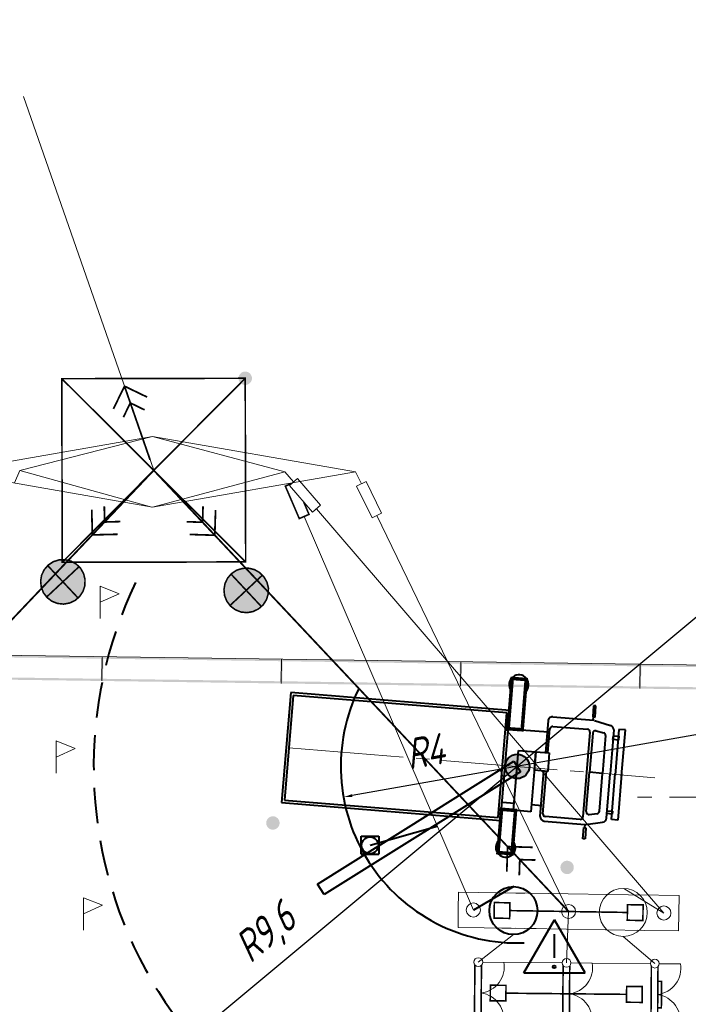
# Model space of a CAD drawing. Header units: millimetres. Extents: x 0 to 594, y 0 to 420.
# Tile 18 of 21: x 215 to 290, y 308 to 420. Entities that reach past the tile are written whole.
import ezdxf

# ---------------------------------------------------------------- set-up
doc = ezdxf.new("R2010")
doc.units = ezdxf.units.MM
for name, pattern in [('K5LT32768', [0]), ('K5LT32769', [0]), ('K5LT_AXLED', [17.5, 13, -1.5, 1.5, -1.5]), ('K5LT_BASIC', [0]), ('K5LT_DASHED', [6, 4, -2]), ('K5LT_DASHED_REINFORCED', [6, 4, -2]), ('K5LT_THIN', [0])]:
    doc.linetypes.add(name, pattern=pattern)
doc.layers.add('Демонтаж', color=7, linetype='Continuous', true_color=0xff6820)
doc.layers.add('ошиновка', color=7, linetype='Continuous', true_color=0xffd700)
doc.layers.add('Системный слой', color=7, linetype='Continuous')
doc.layers.add('съемка', color=7, linetype='Continuous')
doc.styles.add('KDIMTEXTSTYLE', font='txt', dxfattribs={"width": 0.96, "oblique": 15, "height": 5})
doc.dimstyles.new('KDIMSTYLE (0.01)', dxfattribs={"dimtxt": 5, "dimasz": 1, "dimexe": 2, "dimexo": 0, "dimgap": 1, "dimtad": 1, "dimlfac": 200, "dimtxsty": 'KDIMTEXTSTYLE', "dimsah": 1, "dimcen": 0, "dimdle": 1, "dimadec": 0, "dimazin": 0, "dimtfac": 0.667, "dimtmove": 0, "dimatfit": 3, "dimfxl": 0, "dimtvp": 1, "dimtolj": 1, "dimtzin": 0, "dimarcsym": 0})

# ---------------------------------------------------------------- blocks, each defined once
blk = doc.blocks.new('U17')
at = {"layer": 'Системный слой', "linetype": 'K5LT_BASIC', "lineweight": 40}
for p, q in [((248.39, 322.07), (270.65, 336)), ((270.65, 336), (271.4, 334.79)), ((271.4, 334.79), (249.14, 320.87)), ((249.14, 320.87), (248.39, 322.07))]:
    blk.add_line(p, q, dxfattribs=at)
blk = doc.blocks.new('KDIMARROW_01')
at = {"layer": 'Системный слой'}
blk.add_hatch(color=0, dxfattribs=at).paths.add_polyline_path([(0, 0), (-5, 0.66), (-4.5, 0), (-5, -0.66)])
at = {"layer": 'Системный слой', "color": 0, "linetype": 'K5LT_THIN', "lineweight": 18}
for p, q in [((-4.5, 0), (-5, 0.66)), ((-5, 0.66), (0, 0)), ((0, 0), (-5, -0.66)), ((-5, -0.66), (-4.5, 0)), ((0, 0), (-1, 0))]:
    blk.add_line(p, q, dxfattribs=at)
blk = doc.blocks.new('U65')
at = {"layer": 'Системный слой', "linetype": 'K5LT_THIN', "lineweight": 18}
for p, q in [((277.11, 313.14), (279.52, 313.12)), ((277.05, 306.14), (279.46, 306.12))]:
    blk.add_line(p, q, dxfattribs=at)
at = {"layer": 'Системный слой', "linetype": 'K5LT_THIN', "const_width": 0.18}
for points in [[(276.22, 312.82), (276.17, 306.47)], [(276.92, 306.48), (276.97, 312.8)]]:
    blk.add_lwpolyline(points, dxfattribs=at)
at = {"layer": 'Системный слой', "linetype": 'K5LT_THIN', "lineweight": 18}
for centre in [(276.61, 313.14), (276.55, 306.14)]:
    blk.add_circle(centre, 0.5, dxfattribs=at)
for centre, start, end in [((276.56, 312.61), 277.3587, 9.6549), ((276.51, 306.67), 349.3708, 81.6487)]:
    blk.add_arc(centre, 3, start, end, dxfattribs=at)
blk = doc.blocks.new('U66')
at = {"layer": 'Системный слой', "linetype": 'K5LT_THIN', "lineweight": 18}
for p, q in [((287.11, 313.05), (289.52, 313.03)), ((287.05, 306.05), (289.46, 306.03))]:
    blk.add_line(p, q, dxfattribs=at)
at = {"layer": 'Системный слой', "linetype": 'K5LT_THIN', "const_width": 0.18}
for points in [[(286.22, 312.74), (286.17, 306.38)], [(286.92, 306.39), (286.97, 312.71)], [(286.96, 311.05), (287.38, 311.05), (287.35, 308.05), (286.93, 308.05)]]:
    blk.add_lwpolyline(points, dxfattribs=at)
at = {"layer": 'Системный слой', "linetype": 'K5LT_THIN', "lineweight": 18}
for centre in [(286.61, 313.06), (286.55, 306.06)]:
    blk.add_circle(centre, 0.5, dxfattribs=at)
for centre, start, end in [((286.56, 312.53), 277.3587, 9.6549), ((286.51, 306.58), 349.3708, 81.6487)]:
    blk.add_arc(centre, 3, start, end, dxfattribs=at)
blk = doc.blocks.new('U67')
at = {"layer": 'Системный слой', "linetype": 'K5LT_THIN', "lineweight": 18}
for p, q in [((267.11, 313.22), (269.52, 313.2)), ((267.05, 306.23), (269.46, 306.2))]:
    blk.add_line(p, q, dxfattribs=at)
at = {"layer": 'Системный слой', "linetype": 'K5LT_THIN', "const_width": 0.18}
for points in [[(266.22, 312.91), (266.17, 306.55)], [(266.92, 306.57), (266.97, 312.89)]]:
    blk.add_lwpolyline(points, dxfattribs=at)
at = {"layer": 'Системный слой', "linetype": 'K5LT_THIN', "lineweight": 18}
for centre in [(266.61, 313.23), (266.55, 306.23)]:
    blk.add_circle(centre, 0.5, dxfattribs=at)
for centre, start, end in [((266.56, 312.7), 277.3587, 9.6549), ((266.51, 306.76), 349.3708, 81.6487)]:
    blk.add_arc(centre, 3, start, end, dxfattribs=at)
blk = doc.blocks.new('U64')
at = {"layer": 'Системный слой', "linetype": 'K5LT_THIN', "lineweight": 18}
for p, q in [((269.52, 313.2), (276.11, 313.15)), ((279.52, 313.12), (286.11, 313.06)), ((269.46, 306.2), (276.05, 306.15)), ((279.46, 306.12), (286.05, 306.06))]:
    blk.add_line(p, q, dxfattribs=at)
at = {"layer": 'Системный слой'}
for name in ['U67', 'U65', 'U66']:
    blk.add_blockref(name, (0, 0), dxfattribs=at)
blk = doc.blocks.new('U69')
at = {"layer": 'Системный слой', "linetype": 'K5LT_THIN', "lineweight": 18}
for p, q in [((245.23, 367.24), (246.14, 368.02)), ((247.83, 364.2), (245.23, 367.24)), ((246.14, 368.02), (248.74, 364.99)), ((248.74, 364.99), (247.83, 364.2))]:
    blk.add_line(p, q, dxfattribs=at)
blk = doc.blocks.new('U68')
at = {"layer": 'Системный слой', "linetype": 'K5LT_THIN', "lineweight": 18}
blk.add_line((244.7, 368.77), (245.68, 367.63), dxfattribs=at)
at = {"layer": 'Системный слой'}
blk.add_blockref('U69', (0, 0), dxfattribs=at)
blk = doc.blocks.new('U71')
at = {"layer": 'Системный слой', "linetype": 'K5LT_THIN', "lineweight": 18}
for p, q in [((252.82, 367.16), (253.9, 367.68)), ((254.57, 363.56), (252.82, 367.16)), ((253.9, 367.68), (255.65, 364.08)), ((255.65, 364.08), (254.57, 363.56))]:
    blk.add_line(p, q, dxfattribs=at)
blk = doc.blocks.new('U70')
at = {"layer": 'Системный слой', "linetype": 'K5LT_THIN', "lineweight": 18}
blk.add_line((252.7, 368.77), (253.36, 367.42), dxfattribs=at)
at = {"layer": 'Системный слой'}
blk.add_blockref('U71', (0, 0), dxfattribs=at)
blk = doc.blocks.new('U85')
at = {"layer": 'Системный слой', "linetype": 'K5LT_BASIC', "lineweight": 40}
for p, q in [((245.35, 343.76), (244.32, 331.31)), ((270.17, 341.74), (245.35, 343.76)), ((245.62, 343.44), (244.64, 331.58)), ((269.84, 341.46), (245.62, 343.44)), ((268.86, 329.6), (269.84, 341.46)), ((269.14, 329.28), (270.17, 341.74)), ((279.68, 342.27), (279.58, 341.01)), ((279.94, 342.25), (279.68, 342.27)), ((279.84, 340.99), (279.94, 342.25)), ((274.52, 340.56), (274.22, 336.97)), ((275.06, 341.01), (279.65, 340.64)), ((279.58, 341.01), (279.84, 340.99)), ((279.64, 340.64), (279.67, 341)), ((279.76, 340.62), (281.6, 340.05)), ((270, 339.67), (274.52, 339.31)), ((270.86, 339.6), (271.44, 339.56)), ((274.5, 336.95), (274.73, 339.66)), ((275.05, 339.93), (278.99, 339.61)), ((279.26, 339.29), (278.46, 329.67)), ((279.58, 339.18), (279.22, 334.73)), ((279.96, 339.44), (280.82, 339.21)), ((281.95, 339.53), (281.54, 334.54)), ((282.54, 339.6), (282.11, 334.4)), ((283.27, 339.54), (282.54, 339.6)), ((282.84, 334.34), (283.27, 339.54)), ((281.04, 338.89), (280.68, 334.61)), ((281.87, 338.43), (281.91, 338.86)), ((282.48, 338.38), (281.87, 338.43)), ((281.91, 338.86), (282.52, 338.81)), ((282.52, 338.81), (282.48, 338.38)), ((270.61, 330.43), (271.17, 337.22)), ((271.17, 337.22), (273.13, 337.06)), ((273.13, 337.06), (272.57, 330.27)), ((272.96, 334.96), (273.13, 337.06)), ((273.13, 337.06), (274.65, 336.94)), ((274.65, 336.94), (274.48, 334.84)), ((274.48, 334.84), (272.96, 334.96)), ((273.62, 329.73), (274.05, 334.87)), ((273.93, 330.04), (274.33, 334.85)), ((278.84, 330.28), (279.22, 334.73)), ((280.68, 334.61), (279.22, 334.73)), ((280.33, 330.32), (280.68, 334.61)), ((281.12, 329.54), (281.54, 334.54)), ((281.7, 329.38), (282.13, 334.58)), ((282.85, 334.52), (282.42, 329.32)), ((282.84, 334.34), (282.84, 334.34)), ((282.85, 334.52), (282.85, 334.52)), ((244.64, 331.58), (268.86, 329.6)), ((269.3, 331.34), (270.75, 331.22)), ((244.32, 331.31), (269.14, 329.28)), ((272.57, 330.27), (270.61, 330.43)), ((272.64, 331.07), (273.8, 330.96)), ((281.18, 330.05), (281.2, 330.37)), ((281.2, 330.37), (281.81, 330.32)), ((281.81, 330.32), (281.79, 330)), ((274.08, 329.2), (278.68, 328.82)), ((278.14, 329.39), (274.2, 329.71)), ((278.78, 328.83), (280.69, 329.08)), ((279.17, 329.95), (280.06, 330.05)), ((281.79, 330), (281.18, 330.05)), ((282.42, 329.32), (281.7, 329.38)), ((278.45, 327.21), (278.55, 328.47)), ((278.55, 328.47), (278.81, 328.44)), ((278.68, 328.82), (278.65, 328.46)), ((278.81, 328.44), (278.71, 327.18)), ((278.71, 327.18), (278.45, 327.21))]:
    blk.add_line(p, q, dxfattribs=at)
for centre, radius, start, end in [((275.01, 340.51), 0.5, 85.3292, 175.3292), ((279.6, 340.14), 0.5, 72.9901, 85.3292), ((279.61, 340.14), 0.5, 72.9901, 85.3292), ((275.03, 339.63), 0.3, 85.3292, 175.3292), ((278.96, 339.31), 0.3, 355.3292, 85.3292), ((279.88, 339.15), 0.3, 74.6689, 175.429), ((280.74, 338.92), 0.3, 355.3096, 74.6689), ((281.45, 339.57), 0.5, 355.2942, 72.9901), ((279.14, 330.25), 0.3, 175.2295, 275.9896), ((280.03, 330.34), 0.3, 275.9896, 355.3488), ((274.12, 329.7), 0.5, 175.3292, 265.3292), ((274.23, 330.01), 0.3, 175.3292, 265.3292), ((278.17, 329.69), 0.3, 265.3292, 355.3292), ((280.63, 329.58), 0.5, 277.6683, 355.3643), ((278.72, 329.32), 0.5, 265.3292, 277.6683)]:
    blk.add_arc(centre, radius, start, end, dxfattribs=at)
blk = doc.blocks.new('U84')
at = {"layer": 'Системный слой', "linetype": 'K5LT_AXLED', "lineweight": 18}
blk.add_line((245.13, 337.51), (286.6, 334.12), dxfattribs=at)
at = {"layer": 'Системный слой', "linetype": 'K5LT_BASIC', "const_width": 0.4}
for points in [[(272.04, 345.24), (270.45, 345.37), (269.99, 339.67), (271.58, 339.55)], [(270.43, 325.51), (268.84, 325.64), (269.24, 330.54), (270.83, 330.41)]]:
    blk.add_lwpolyline(points, close=True, dxfattribs=at)
at = {"layer": 'Системный слой', "linetype": 'K5LT_BASIC', "lineweight": 40}
for centre, start, end in [((271.21, 344.66), 310.1041, 218.5781), ((269.7, 326.22), 132.0804, 40.5544)]:
    blk.add_arc(centre, 1.11, start, end, dxfattribs=at)
at = {"layer": 'Системный слой'}
blk.add_blockref('U85', (0, 0), dxfattribs=at)
blk = doc.blocks.new('U87')
at = {"layer": 'Системный слой', "linetype": 'K5LT_THIN', "lineweight": 18}
for p, q in [((223.78, 352.16), (223.78, 355.81)), ((223.78, 355.81), (225.92, 354.97)), ((225.92, 354.97), (223.78, 353.99))]:
    blk.add_line(p, q, dxfattribs=at)
blk = doc.blocks.new('U88')
at = {"layer": 'Системный слой', "linetype": 'K5LT_THIN', "lineweight": 18}
for p, q in [((218.78, 334.63), (218.78, 338.28)), ((218.78, 338.28), (220.92, 337.44)), ((220.92, 337.44), (218.78, 336.46))]:
    blk.add_line(p, q, dxfattribs=at)
blk = doc.blocks.new('U89')
at = {"layer": 'Системный слой', "linetype": 'K5LT_THIN', "lineweight": 18}
for p, q in [((221.89, 316.85), (221.89, 320.51)), ((221.89, 320.51), (224.03, 319.67)), ((224.03, 319.67), (221.89, 318.68))]:
    blk.add_line(p, q, dxfattribs=at)
blk = doc.blocks.new('U115')
at = {"layer": 'Системный слой', "linetype": 'K5LT_BASIC', "lineweight": 40}
for p, q in [((271.77, 312), (275.24, 318)), ((278.7, 312), (275.24, 318)), ((271.77, 312), (278.7, 312))]:
    blk.add_line(p, q, dxfattribs=at)
blk = doc.blocks.new('U114')
at = {"layer": 'Системный слой', "linetype": 'K5LT_BASIC', "lineweight": 40}
blk.add_line((275.21, 316.4), (275.21, 313.73), dxfattribs=at)
blk.add_circle((275.21, 312.7), 0.155, dxfattribs=at)
at = {"layer": 'Системный слой'}
blk.add_blockref('U115', (0, 0), dxfattribs=at)
blk = doc.blocks.new('U181')
at = {"layer": 'съемка'}
blk.add_hatch(color=256, dxfattribs=at).paths.add_polyline_path([(241.07, 355.32), (241.07, 355.4), (241.06, 355.48), (241.04, 355.55), (241.02, 355.63), (240.99, 355.7), (240.95, 355.76), (240.9, 355.83), (240.85, 355.89), (240.79, 355.94), (240.73, 355.98), (240.66, 356.02), (240.59, 356.05), (240.51, 356.08), (240.44, 356.09), (240.36, 356.1), (240.28, 356.1), (240.21, 356.1), (240.13, 356.08), (240.06, 356.06), (239.98, 356.03), (239.92, 355.99), (239.85, 355.95), (239.79, 355.9), (239.74, 355.84), (239.69, 355.78), (239.65, 355.71), (239.62, 355.64), (239.59, 355.57), (239.57, 355.49), (239.56, 355.42), (239.56, 355.37), (239.56, 355.3), (239.57, 355.22), (239.59, 355.14), (239.61, 355.07), (239.64, 355), (239.68, 354.93), (239.73, 354.87), (239.78, 354.81), (239.84, 354.76), (239.9, 354.71), (239.97, 354.67), (240.04, 354.64), (240.11, 354.62), (240.19, 354.6), (240.27, 354.59), (240.35, 354.59), (240.42, 354.6), (240.5, 354.61), (240.57, 354.64), (240.65, 354.67), (240.71, 354.7), (240.78, 354.75), (240.84, 354.8), (240.89, 354.86), (240.94, 354.92), (240.98, 354.98), (241.01, 355.05), (241.04, 355.13), (241.06, 355.2), (241.07, 355.28)])
blk = doc.blocks.new('U182')
at = {"layer": 'съемка'}
blk.add_hatch(color=256, dxfattribs=at).paths.add_polyline_path([(277.43, 323.93), (277.43, 324.01), (277.42, 324.09), (277.4, 324.16), (277.38, 324.24), (277.34, 324.31), (277.3, 324.37), (277.26, 324.44), (277.21, 324.49), (277.15, 324.55), (277.09, 324.59), (277.02, 324.63), (276.95, 324.66), (276.87, 324.69), (276.8, 324.7), (276.72, 324.71), (276.64, 324.71), (276.56, 324.71), (276.49, 324.69), (276.41, 324.67), (276.34, 324.64), (276.27, 324.6), (276.21, 324.56), (276.15, 324.5), (276.1, 324.45), (276.05, 324.39), (276.01, 324.32), (275.97, 324.25), (275.95, 324.18), (275.93, 324.1), (275.92, 324.02), (275.92, 323.98), (275.92, 323.9), (275.93, 323.83), (275.94, 323.75), (275.97, 323.68), (276, 323.61), (276.04, 323.54), (276.09, 323.48), (276.14, 323.42), (276.2, 323.37), (276.26, 323.32), (276.33, 323.28), (276.4, 323.25), (276.47, 323.23), (276.55, 323.21), (276.63, 323.2), (276.7, 323.2), (276.78, 323.21), (276.86, 323.22), (276.93, 323.24), (277, 323.27), (277.07, 323.31), (277.14, 323.36), (277.19, 323.41), (277.25, 323.46), (277.3, 323.53), (277.34, 323.59), (277.37, 323.66), (277.4, 323.73), (277.42, 323.81), (277.43, 323.89)])
blk = doc.blocks.new('U184')
at = {"layer": 'съемка'}
blk.add_hatch(color=256, dxfattribs=at).paths.add_polyline_path([(220.3, 356.29), (220.29, 356.36), (220.28, 356.44), (220.27, 356.52), (220.24, 356.59), (220.21, 356.66), (220.17, 356.73), (220.12, 356.79), (220.07, 356.85), (220.01, 356.9), (219.95, 356.95), (219.88, 356.99), (219.81, 357.02), (219.74, 357.04), (219.66, 357.06), (219.59, 357.07), (219.51, 357.07), (219.43, 357.06), (219.35, 357.05), (219.28, 357.02), (219.21, 356.99), (219.14, 356.96), (219.08, 356.91), (219.02, 356.86), (218.96, 356.8), (218.92, 356.74), (218.87, 356.68), (218.84, 356.61), (218.81, 356.53), (218.8, 356.46), (218.78, 356.38), (218.78, 356.34), (218.78, 356.26), (218.79, 356.18), (218.81, 356.11), (218.83, 356.03), (218.87, 355.96), (218.91, 355.89), (218.95, 355.83), (219, 355.77), (219.06, 355.72), (219.13, 355.68), (219.19, 355.64), (219.26, 355.61), (219.34, 355.58), (219.41, 355.56), (219.49, 355.56), (219.57, 355.55), (219.65, 355.56), (219.72, 355.58), (219.8, 355.6), (219.87, 355.63), (219.94, 355.67), (220, 355.71), (220.06, 355.76), (220.11, 355.82), (220.16, 355.88), (220.2, 355.95), (220.24, 356.02), (220.26, 356.09), (220.28, 356.17), (220.29, 356.24)])
blk = doc.blocks.new('U186')
at = {"layer": 'съемка'}
blk.add_hatch(color=256, dxfattribs=at).paths.add_polyline_path([(240.96, 379.35), (240.96, 379.43), (240.95, 379.5), (240.93, 379.58), (240.91, 379.65), (240.87, 379.72), (240.83, 379.79), (240.79, 379.85), (240.74, 379.91), (240.68, 379.96), (240.61, 380.01), (240.55, 380.05), (240.48, 380.08), (240.4, 380.1), (240.33, 380.12), (240.25, 380.13), (240.17, 380.13), (240.09, 380.12), (240.02, 380.11), (239.94, 380.09), (239.87, 380.06), (239.8, 380.02), (239.74, 379.97), (239.68, 379.92), (239.63, 379.87), (239.58, 379.8), (239.54, 379.74), (239.5, 379.67), (239.48, 379.6), (239.46, 379.52), (239.45, 379.44), (239.45, 379.4), (239.45, 379.32), (239.46, 379.24), (239.47, 379.17), (239.5, 379.09), (239.53, 379.02), (239.57, 378.96), (239.62, 378.89), (239.67, 378.84), (239.73, 378.78), (239.79, 378.74), (239.86, 378.7), (239.93, 378.67), (240, 378.64), (240.08, 378.63), (240.16, 378.62), (240.23, 378.62), (240.31, 378.62), (240.39, 378.64), (240.46, 378.66), (240.53, 378.69), (240.6, 378.73), (240.67, 378.77), (240.72, 378.82), (240.78, 378.88), (240.83, 378.94), (240.87, 379.01), (240.9, 379.08), (240.93, 379.15), (240.95, 379.23), (240.96, 379.3)])
blk = doc.blocks.new('U187')
at = {"layer": 'съемка'}
blk.add_hatch(color=256, dxfattribs=at).paths.add_polyline_path([(244.09, 328.96), (244.09, 329.04), (244.08, 329.12), (244.07, 329.2), (244.04, 329.27), (244.01, 329.34), (243.97, 329.41), (243.92, 329.47), (243.87, 329.53), (243.81, 329.58), (243.75, 329.62), (243.68, 329.66), (243.61, 329.7), (243.54, 329.72), (243.46, 329.74), (243.38, 329.75), (243.31, 329.75), (243.23, 329.74), (243.15, 329.72), (243.08, 329.7), (243.01, 329.67), (242.94, 329.63), (242.87, 329.59), (242.82, 329.54), (242.76, 329.48), (242.71, 329.42), (242.67, 329.35), (242.64, 329.28), (242.61, 329.21), (242.59, 329.14), (242.58, 329.06), (242.58, 329.01), (242.58, 328.94), (242.59, 328.86), (242.61, 328.78), (242.63, 328.71), (242.67, 328.64), (242.71, 328.57), (242.75, 328.51), (242.8, 328.45), (242.86, 328.4), (242.92, 328.35), (242.99, 328.32), (243.06, 328.28), (243.14, 328.26), (243.21, 328.24), (243.29, 328.23), (243.37, 328.23), (243.45, 328.24), (243.52, 328.26), (243.6, 328.28), (243.67, 328.31), (243.74, 328.35), (243.8, 328.39), (243.86, 328.44), (243.91, 328.5), (243.96, 328.56), (244, 328.63), (244.03, 328.7), (244.06, 328.77), (244.08, 328.84), (244.09, 328.92)])
blk = doc.blocks.new('U193')
at = {"layer": 'съемка', "linetype": 'K5LT32769', "const_width": 0.2}
for points in [[(226.52, 378.48), (225.27, 375.91)], [(229.09, 377.24), (226.52, 378.48)], [(229.42, 370.14), (226.52, 378.48)], [(226.4, 374.97), (227.18, 376.58)], [(227.18, 376.58), (228.79, 375.8)]]:
    blk.add_lwpolyline(points, dxfattribs=at)
blk = doc.blocks.new('U194')
at = {"layer": 'съемка', "linetype": 'K5LT32769', "const_width": 0.2}
for points in [[(269.84, 323.46), (269.92, 326.31)], [(269.92, 326.31), (272.78, 326.23)], [(275.98, 319.88), (269.92, 326.31)], [(271.31, 324.84), (271.25, 323.06)], [(273.09, 324.79), (271.31, 324.84)]]:
    blk.add_lwpolyline(points, dxfattribs=at)
blk = doc.blocks.new('U195')
at = {"layer": 'съемка', "linetype": 'K5LT32769', "const_width": 0.2}
for points in [[(228.97, 368.03), (222.88, 361.63)], [(224.23, 364.88), (224.27, 363.09)], [(222.88, 361.63), (222.81, 364.48)], [(224.27, 363.09), (226.06, 363.14)], [(225.74, 361.7), (222.88, 361.63)]]:
    blk.add_lwpolyline(points, dxfattribs=at)
blk = doc.blocks.new('U196')
at = {"layer": 'съемка', "linetype": 'K5LT32769', "const_width": 0.2}
for points in [[(230.7, 368.03), (236.75, 361.59)], [(235.42, 364.85), (235.37, 363.06)], [(236.75, 361.59), (236.84, 364.45)], [(235.37, 363.06), (233.58, 363.12)], [(233.9, 361.68), (236.75, 361.59)]]:
    blk.add_lwpolyline(points, dxfattribs=at)
blk = doc.blocks.new('U222')
at = {"layer": 'съемка'}
for points in [[(217.83, 358.14), (217.81, 358.15), (217.4, 357.65), (217.12, 357.05), (217.02, 356.4), (217.08, 355.74), (217.31, 355.12), (217.69, 354.59), (217.71, 354.6), (219.54, 356.31)], [(217.81, 358.15), (217.83, 358.14), (219.54, 356.31), (221.36, 358.02), (221.38, 358.04), (220.58, 358.61), (219.62, 358.83), (218.65, 358.67)], [(219.54, 356.31), (221.25, 354.49), (221.26, 354.47), (221.84, 355.27), (222.06, 356.23), (221.9, 357.2), (221.38, 358.04), (221.36, 358.02)], [(219.54, 356.31), (217.71, 354.6), (217.69, 354.59), (218.5, 354.01), (219.45, 353.79), (220.43, 353.95), (221.26, 354.47), (221.25, 354.49)]]:
    blk.add_hatch(color=256, dxfattribs=at).paths.add_polyline_path(points)
at = {"layer": 'съемка', "linetype": 'K5LT32768', "const_width": 0.18}
blk.add_lwpolyline([(217.02, 356.4), (217.13, 357.07), (217.43, 357.69), (217.88, 358.21), (218.45, 358.59), (219.11, 358.8), (219.79, 358.82), (220.46, 358.66), (221.06, 358.32), (221.55, 357.84), (221.89, 357.24), (222.05, 356.57), (222.03, 355.88), (221.82, 355.23), (221.44, 354.65), (220.92, 354.2), (220.3, 353.91), (219.63, 353.79), (218.94, 353.86), (218.3, 354.11), (217.76, 354.52), (217.34, 355.07), (217.09, 355.71)], close=True, dxfattribs=at)
for points in [[(217.71, 354.6), (221.36, 358.02)], [(217.83, 358.14), (217.81, 358.15)], [(221.25, 354.49), (217.83, 358.14)], [(221.36, 358.02), (221.38, 358.04)], [(217.71, 354.6), (217.69, 354.59)], [(221.25, 354.49), (221.26, 354.47)]]:
    blk.add_lwpolyline(points, dxfattribs=at)
blk = doc.blocks.new('U223')
at = {"layer": 'съемка'}
for points in [[(238.61, 357.17), (238.59, 357.19), (238.17, 356.68), (237.9, 356.08), (237.79, 355.43), (237.86, 354.78), (238.09, 354.16), (238.47, 353.62), (238.49, 353.64), (240.31, 355.35)], [(238.59, 357.19), (238.61, 357.17), (240.31, 355.35), (242.14, 357.06), (242.16, 357.07), (241.36, 357.65), (240.4, 357.87), (239.43, 357.71)], [(240.31, 355.35), (242.02, 353.52), (242.04, 353.5), (242.61, 354.31), (242.84, 355.26), (242.68, 356.24), (242.16, 357.07), (242.14, 357.06)], [(240.31, 355.35), (238.49, 353.64), (238.47, 353.62), (239.27, 353.05), (240.23, 352.82), (241.2, 352.98), (242.04, 353.5), (242.02, 353.52)]]:
    blk.add_hatch(color=256, dxfattribs=at).paths.add_polyline_path(points)
at = {"layer": 'съемка', "linetype": 'K5LT32768', "const_width": 0.18}
blk.add_lwpolyline([(237.79, 355.43), (237.91, 356.11), (238.2, 356.73), (238.65, 357.25), (239.23, 357.63), (239.88, 357.83), (240.57, 357.86), (241.24, 357.7), (241.84, 357.36), (242.32, 356.87), (242.66, 356.28), (242.83, 355.61), (242.8, 354.92), (242.6, 354.27), (242.22, 353.69), (241.7, 353.24), (241.08, 352.94), (240.4, 352.82), (239.72, 352.89), (239.08, 353.15), (238.53, 353.56), (238.12, 354.11), (237.86, 354.75)], close=True, dxfattribs=at)
for points in [[(238.49, 353.64), (242.14, 357.06)], [(238.61, 357.17), (238.59, 357.19)], [(242.02, 353.52), (238.61, 357.17)], [(242.14, 357.06), (242.16, 357.07)], [(238.49, 353.64), (238.47, 353.62)], [(242.02, 353.52), (242.04, 353.5)]]:
    blk.add_lwpolyline(points, dxfattribs=at)

msp = doc.modelspace()

# ---------------------------------------------------------------- hatches: boundary and pattern name
at = {"layer": 'Системный слой'}
msp.add_hatch(color=256, dxfattribs=at).paths.add_polyline_path([(272.400229, 335.3947), (272.39623, 335.499562), (272.384258, 335.603816), (272.364381, 335.706854), (272.336716, 335.80808), (272.301422, 335.906905), (272.258704, 336.002755), (272.208812, 336.095074), (272.152034, 336.183326), (272.088701, 336.266998), (272.01918, 336.345603), (271.943874, 336.418686), (271.863222, 336.485822), (271.777691, 336.546622), (271.687779, 336.600731), (271.594007, 336.647837), (271.496921, 336.687664), (271.397083, 336.719983), (271.295074, 336.744605), (271.191487, 336.761387), (271.086922, 336.770232), (270.981987, 336.771089), (270.877292, 336.763952), (270.773444, 336.748863), (270.671047, 336.72591), (270.570695, 336.695225), (270.472971, 336.656988), (270.378443, 336.611419), (270.287659, 336.558785), (270.201147, 336.49939), (270.11941, 336.433579), (270.042922, 336.361735), (269.972126, 336.284275), (269.907436, 336.201648), (269.849225, 336.114335), (269.797832, 336.022843), (269.753556, 335.927703), (269.716653, 335.829467), (269.687339, 335.728706), (269.665783, 335.626006), (269.65211, 335.521962), (269.6464, 335.417179), (269.648686, 335.312266), (269.658955, 335.207831), (269.677147, 335.104482), (269.703157, 335.002818), (269.736833, 334.90343), (269.77798, 334.806895), (269.826358, 334.713774), (269.881688, 334.624607), (269.943647, 334.539913), (270.011876, 334.460183), (270.085978, 334.38588), (270.165524, 334.317436), (270.25005, 334.255249), (270.339067, 334.199679), (270.432057, 334.151049), (270.528481, 334.109641), (270.627778, 334.075697), (270.729371, 334.049413), (270.832671, 334.030942), (270.937077, 334.020391), (271.041984, 334.017822), (271.146782, 334.023249), (271.250863, 334.036641), (271.353621, 334.057919), (271.45446, 334.086962), (271.552795, 334.123599), (271.648055, 334.167618), (271.739685, 334.218764), (271.827155, 334.276738), (271.909956, 334.341206), (271.987607, 334.411792), (272.059657, 334.488086), (272.125688, 334.569646), (272.185317, 334.655997), (272.238196, 334.746638), (272.28402, 334.841042), (272.322521, 334.938663), (272.353476, 335.038931), (272.376706, 335.141266), (272.392075, 335.245073), (272.399495, 335.349749)])
at = {"layer": 'съемка'}
for points in [[(211.286067, 345.252517), (218.494801, 345.152798), (223.833406, 345.078949), (223.836936, 345.331337), (218.49823, 345.405189), (211.289549, 345.504909), (203.770312, 345.608926), (203.801739, 347.880636), (211.320975, 347.776617), (218.529707, 347.676898), (223.868365, 347.603047), (223.871845, 347.855436), (218.533187, 347.929287), (211.324505, 348.029007), (203.679051, 348.134789), (203.677285, 348.008572), (203.551115, 348.010336), (203.516209, 345.486236), (203.642377, 345.484472), (203.640661, 345.35825)], [(239.913415, 347.381088), (239.913667, 347.38108), (244.187861, 347.319788), (244.191492, 347.572175), (239.917298, 347.633464), (239.916945, 347.633476), (239.91659, 347.633437), (238.85215, 347.648167), (231.643469, 347.747887), (223.998012, 347.853672), (223.996298, 347.727501), (223.870079, 347.729216), (223.83517, 345.205116), (223.961392, 345.203401), (223.959627, 345.077183), (231.605081, 344.971398), (238.813765, 344.871678), (239.877852, 344.85696), (244.151692, 344.79568), (244.155325, 345.048117), (239.881382, 345.109347), (238.817244, 345.124067), (231.60856, 345.223787), (224.089327, 345.327807), (224.120753, 347.599517), (231.639987, 347.495498), (238.848671, 347.395778), (239.913111, 347.381048)], [(251.92329, 344.684295), (259.131901, 344.58094), (264.470521, 344.504413), (264.474152, 344.7568), (259.135535, 344.833324), (251.926871, 344.936681), (244.407712, 345.044486), (244.440248, 347.316157), (251.959459, 347.208403), (259.168123, 347.105046), (264.50669, 347.028522), (264.510321, 347.280908), (259.171704, 347.357432), (251.96309, 347.460787), (244.317661, 347.57036), (244.315896, 347.44419), (244.189678, 347.446007), (244.153509, 344.921898), (244.279677, 344.920084), (244.277862, 344.793915)], [(272.242119, 344.393026), (279.45073, 344.289674), (284.78935, 344.213147), (284.792981, 344.465531), (279.454361, 344.542058), (272.24575, 344.645413), (264.726538, 344.753217), (264.759125, 347.024889), (272.278286, 346.917084), (279.48695, 346.81378), (284.825568, 346.737203), (284.82915, 346.98964), (279.490583, 347.066165), (272.281917, 347.16947), (264.63654, 347.27909), (264.634724, 347.152873), (264.508505, 347.15469), (264.472338, 344.630632), (264.598556, 344.628816), (264.596737, 344.502597)], [(292.560945, 344.10176), (299.76961, 343.998406), (305.108227, 343.921879), (305.111807, 344.174265), (299.77319, 344.250792), (292.564576, 344.354144), (285.045365, 344.461901), (285.077954, 346.733623), (292.597115, 346.625817), (299.805777, 346.522464), (305.144394, 346.445937), (305.148028, 346.698321), (299.809408, 346.774848), (292.600746, 346.878202), (284.955369, 346.987823), (284.95355, 346.861607), (284.827384, 346.863422), (284.791166, 344.339366), (284.917383, 344.33755), (284.915566, 344.211331)]]:
    msp.add_hatch(color=256, dxfattribs=at).paths.add_polyline_path(points)

# ---------------------------------------------------------------- linework, layer by layer
at = {"layer": 'Демонтаж', "linetype": 'K5LT_BASIC', "lineweight": 40}
for p, q in [((253.338969, 327.479181), (255.338968, 327.480944)), ((253.338987, 327.459181), (253.338969, 327.479181)), ((253.340749, 325.459181), (253.338986, 327.459181)), ((255.338968, 327.480944), (255.338999, 327.445945)), ((255.338986, 327.460943), (255.340766, 325.440945)), ((255.340388, 325.869259), (255.340516, 325.724614)), ((253.340749, 325.459183), (253.340767, 325.439182)), ((253.340767, 325.439182), (255.340766, 325.440945)), ((255.340592, 325.637538), (255.340741, 325.468562)), ((255.340741, 325.468562), (255.340735, 325.475943))]:
    msp.add_line(p, q, dxfattribs=at)
for centre, radius in [((254.339867, 326.460062), 0.95), ((270.591923, 319.058784), 2.72)]:
    msp.add_circle(centre, radius, dxfattribs=at)
at = {"layer": 'ошиновка', "linetype": 'K5LT_THIN', "lineweight": 18}
for p, q in [((266.047683, 319.130572), (246.876785, 363.714398)), ((287.634603, 318.789554), (248.287952, 364.594994)), ((276.841143, 318.960063), (255.109219, 363.820811)), ((283.083333, 321.581792), (287.634603, 318.789554)), ((276.606269, 313.142485), (276.841143, 318.960063)), ((266.606644, 313.22911), (270.591923, 316.338784)), ((286.605893, 313.055859), (283.04037, 316.142131))]:
    msp.add_line(p, q, dxfattribs=at)
at = {"layer": 'ошиновка', "linetype": 'K5LT_BASIC', "lineweight": 40}
for p, q in [((254.339867, 326.460062), (261.964222, 328.627064)), ((270.634886, 321.778445), (266.047683, 319.130572))]:
    msp.add_line(p, q, dxfattribs=at)
at = {"layer": 'Системный слой', "linetype": 'K5LT_THIN', "lineweight": 18}
for p, q in [((219.417968, 379.326318), (240.202467, 379.374785)), ((240.250982, 358.570868), (219.417968, 379.326318)), ((240.202467, 379.374785), (219.466479, 358.522401)), ((206.704146, 368.767084), (229.704146, 372.767084)), ((229.704146, 372.767084), (214.665466, 368.915058)), ((229.704146, 372.767084), (252.704146, 368.767084)), ((229.704146, 372.767084), (244.704146, 368.767084)), ((229.704146, 364.767084), (206.704146, 368.767084)), ((214.665466, 368.915058), (214.075435, 367.535978)), ((229.62533, 364.767473), (214.665466, 368.915058)), ((252.704146, 368.767084), (229.704146, 364.767084)), ((229.704146, 364.767084), (244.704146, 368.767084)), ((369.842534, 345.771987), (111.69175, 349.408345)), ((223.998012, 347.854728), (223.958902, 345.078249)), ((244.317661, 347.571416), (244.278551, 344.794961)), ((264.63654, 347.280145), (264.59743, 344.503643)), ((284.955369, 346.988879), (284.916258, 344.212377)), ((264.342702, 319.157506), (264.374289, 321.156972)), ((264.374289, 321.156972), (268.985425, 321.084127)), ((268.864323, 321.086041), (272.261593, 321.032372)), ((270.848482, 321.054696), (271.890819, 321.03823)), ((272.261593, 321.032372), (285.884742, 320.817162)), ((284.71004, 320.835719), (289.37117, 320.762085)), ((289.37117, 320.762085), (289.339584, 318.76262)), ((264.342702, 319.157506), (264.311116, 317.15804)), ((289.307997, 316.763154), (289.339584, 318.76262)), ((264.311116, 317.15804), (273.174186, 317.018027)), ((269.293027, 317.079339), (270.335365, 317.062873)), ((270.785309, 317.055765), (271.827646, 317.039299)), ((272.19842, 317.033441), (285.45964, 316.823948)), ((284.646867, 316.836788), (289.307997, 316.763154))]:
    msp.add_line(p, q, dxfattribs=at)
at = {"layer": 'Системный слой', "linetype": 'K5LT_DASHED', "lineweight": 18}
msp.add_line((322.277984, 331.915523), (284.646867, 331.915523), dxfattribs=at)
at = {"layer": 'Системный слой', "linetype": 'K5LT_THIN', "const_width": 0.18}
for points in [[(240.202467, 379.374785), (240.250982, 358.570868), (219.466479, 358.522401), (219.417968, 379.326318)], [(246.804713, 365.400899), (247.427987, 363.951413), (246.325583, 363.477383), (244.745482, 367.152064), (245.507485, 367.479723)]]:
    msp.add_lwpolyline(points, dxfattribs=at)
at = {"layer": 'Системный слой', "linetype": 'K5LT_BASIC', "lineweight": 40}
msp.add_circle((271.023223, 335.3947), 1.377006, dxfattribs=at)
at = {"layer": 'Системный слой', "linetype": 'K5LT_THIN', "lineweight": 18}
for centre, radius in [((283.04037, 318.862131), 2.72), ((266.047683, 319.130572), 0.796613), ((276.841143, 318.960063), 0.796613), ((287.634603, 318.789554), 0.796613)]:
    msp.add_circle(centre, radius, dxfattribs=at)
at = {"layer": 'Системный слой', "linetype": 'K5LT_DASHED_REINFORCED', "lineweight": 40}
msp.add_arc((271.023223, 335.3947), 48, 154.26173727, 263.01288959, dxfattribs=at)
at = {"layer": 'Системный слой', "linetype": 'K5LT_BASIC', "lineweight": 40}
msp.add_arc((271.023223, 335.3947), 20, 153.61770104, 272.24552493, dxfattribs=at)
at = {"layer": 'съемка', "linetype": 'K5LT32769', "lineweight": 20}
msp.add_line((229.834475, 368.947536), (215.095736, 411.301875), dxfattribs=at)
at = {"layer": 'съемка', "linetype": 'K5LT32768', "const_width": 0.18}
for points in [[(219.466479, 358.521346), (240.250982, 358.569813), (240.202467, 379.373729), (219.417968, 379.325262)], [(268.397996, 318.208758), (268.425907, 319.975575), (270.192724, 319.947664), (270.164813, 318.180847)], [(285.256381, 317.942439), (285.284293, 319.709256), (283.517475, 319.737167), (283.489564, 317.97035)], [(267.982131, 310.607923), (267.966169, 308.840959), (269.733133, 308.824995), (269.749097, 310.591962)], [(285.169663, 308.663431), (285.185826, 310.452507), (283.41886, 310.468468), (283.402697, 308.679393)]]:
    msp.add_lwpolyline(points, close=True, dxfattribs=at)
for points in [[(240.250982, 358.569813), (219.417968, 379.325262)], [(240.202467, 379.373729), (219.466479, 358.521346)], [(283.50352, 318.853759), (270.178769, 319.064256)], [(283.410778, 309.573931), (269.741115, 309.708478)]]:
    msp.add_lwpolyline(points, dxfattribs=at)
at = {"layer": 'съемка', "linetype": 'K5LT32769', "const_width": 0.2}
for points in [[(182.688008, 319.31162), (229.834475, 368.947536)], [(229.834475, 368.947536), (276.841143, 318.959007)]]:
    msp.add_lwpolyline(points, dxfattribs=at)

# ---------------------------------------------------------------- block references
at = {"layer": 'Системный слой'}
for name in ['U68', 'U70', 'U87', 'U84', 'U88', 'U17', 'U89', 'U114', 'U64']:
    msp.add_blockref(name, (0, 0), dxfattribs=at)
at = {"layer": 'съемка'}
for name in ['U186', 'U193', 'U195', 'U196', 'U222', 'U184', 'U223', 'U181', 'U187', 'U194', 'U182']:
    msp.add_blockref(name, (0, 0), dxfattribs=at)

# ---------------------------------------------------------------- dimensions: what is measured, and where the dimension line sits
at = {"layer": 'Системный слой'}
for radius, location, text in [(20, (261.175694, 333.655112), '\\fGOST type A|b0|c204|p34;\\H3.5;\\W0.960;\\Q15;R\\fGOST type A|b0|c204|p34;\\H3.5;\\W0.960;\\Q15;\\fGOST type A|b0|i0|c204|p34;\\Q15;4'), (48, (244.901174, 313.631462), '\\fGOST type A|b0|c204|p34;\\H3.5;\\W0.960;\\Q15;R\\fGOST type A|b0|c204|p34;\\H3.5;\\W0.960;\\Q15;\\fGOST type A|b0|i0|c204|p34;\\Q15;9,6')]:
    msp.add_radius_dim(center=(271.023223, 335.3947), radius=radius, location=location, text=text, dimstyle='KDIMSTYLE (0.01)', override={"dimblk2": 'KDIMARROW_01', "dimtolj": 1}, dxfattribs=at).render()

doc.saveas('drawing.dxf')
